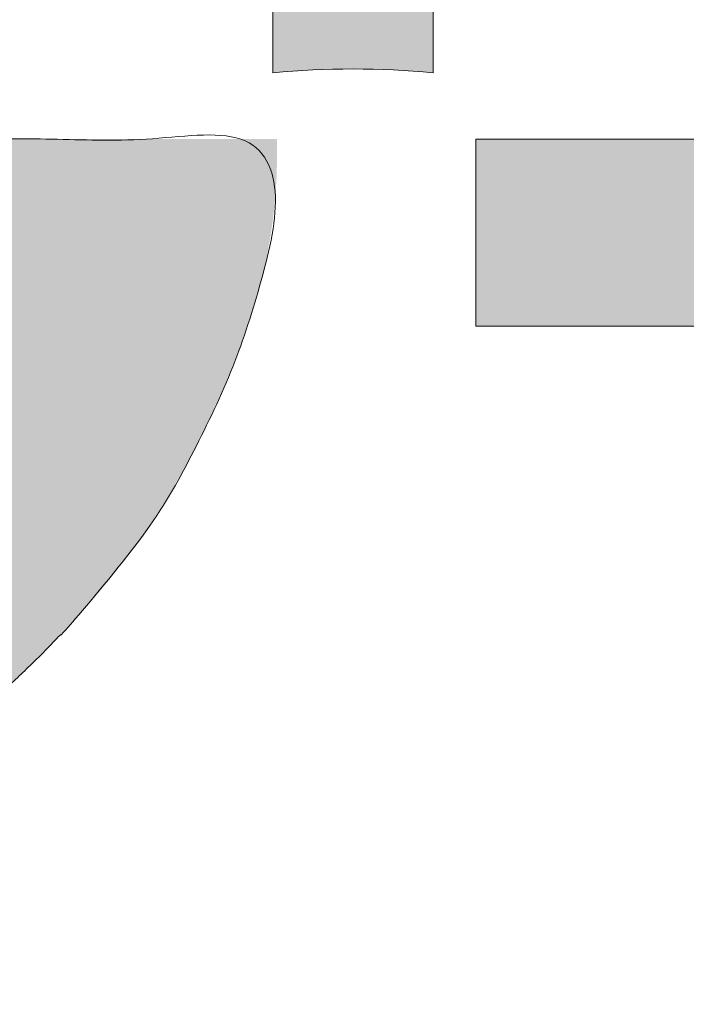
# Model space of a CAD drawing. Header units: inches. Extents: x -416 to -272, y -73 to 47.
# Tile 162 of 206: x -335.215 to -334.234, y -5.185 to -3.734. Entities that reach past the tile are written whole.
import ezdxf

# ---------------------------------------------------------------- set-up
doc = ezdxf.new("R2010")
doc.units = ezdxf.units.IN
doc.header["$LTSCALE"] = 32
doc.header["$MEASUREMENT"] = 0
doc.header["$PDMODE"] = 1
doc.header["$PDSIZE"] = -2
doc.linetypes.add('Dash Style-1', pattern=[0.083328, 0.041656, -0.041672])
for name, color, linetype, lineweight in [('Black', 7, 'Continuous', 18), ('DashLine', 7, 'Continuous', 13), ('DashLineFill', 7, 'Dash Style-1', 13), ('Drawing', 7, 'Continuous', 18), ('Leg_Locator', 7, 'Continuous', 13), ('Metal-DeskStructure', 7, 'Continuous', 13), ('None', 7, 'Continuous', 18), ('SolidLine', 7, 'Continuous', 15), ('Wood_1-H', 7, 'Continuous', 13)]:
    doc.layers.add(name, color=color, linetype=linetype, lineweight=lineweight)
doc.layers.add('Metal-Leg', color=7, linetype='Continuous', lineweight=18, true_color=0x4c4c4c)
pattern_1 = [(45, (0, 0), (-1.61301565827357, 1.935715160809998), []), (45, (-1.0608, 1.0608), (-0.4723460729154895, 0.4167612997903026), [])]

# ---------------------------------------------------------------- blocks, each defined once
blk = doc.blocks.new('1BRPFY-Leg_Plate (2D)')
at = {"layer": 'DashLineFill', "linetype": 'Continuous', "lineweight": 13}
h = blk.add_hatch(dxfattribs=at)
h.set_pattern_fill('Steel', color=253, style=0, pattern_type=2)
h.set_pattern_definition(pattern_1)
edge = h.paths.add_edge_path()
edge.add_arc((-1.704724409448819, 1.704724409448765), 0.1259842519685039, 90, 180, ccw=False)
edge.add_line((-1.704724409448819, 1.830708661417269), (1.704724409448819, 1.830708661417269))
edge.add_arc((1.704724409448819, 1.704724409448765), 0.1259842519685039, 0, 90, ccw=False)
edge.add_line((1.830708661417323, 1.704724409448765), (1.830708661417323, -1.704724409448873))
edge.add_arc((1.704724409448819, -1.704724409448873), 0.125984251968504, -89.99999999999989, 1.1368683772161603e-13, ccw=False)
edge.add_line((1.704724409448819, -1.830708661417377), (-1.704724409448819, -1.830708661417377))
edge.add_arc((-1.704724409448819, -1.704724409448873), 0.125984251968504, 180, 269.99999999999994, ccw=False)
edge.add_line((-1.830708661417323, -1.704724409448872), (-1.830708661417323, 1.704724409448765))
at = {"layer": 'SolidLine', "linetype": 'Continuous', "lineweight": 5}
blk.add_point((0, -5.371031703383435e-14), dxfattribs=at)
blk = doc.blocks.new('1BRPX8-Util_Bkt_Lg-F (2D)')
at = {"layer": 'DashLineFill', "linetype": 'Continuous', "lineweight": 13}
h = blk.add_hatch(dxfattribs=at)
h.set_pattern_fill('Steel', color=253, style=0, pattern_type=2)
h.set_pattern_definition(pattern_1)
edge = h.paths.add_edge_path()
edge.add_line((-4.468503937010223, 7.539370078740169), (-2.421259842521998, 7.539370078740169))
edge.add_line((-2.421259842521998, 7.539370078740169), (-2.421259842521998, 7.917322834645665))
edge.add_arc((-2.303149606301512, 7.91732283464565), 0.1181102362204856, 90.0000000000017, 179.9999999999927, ccw=False)
edge.add_line((-2.303149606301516, 8.035433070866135), (2.303149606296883, 8.035433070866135))
edge.add_arc((2.30314960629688, 7.917322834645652), 0.1181102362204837, 6.423306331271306e-12, 89.99999999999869, ccw=False)
edge.add_line((2.421259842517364, 7.917322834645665), (2.421259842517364, 7.539370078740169))
edge.add_line((2.421259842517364, 7.539370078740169), (4.46850393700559, 7.539370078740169))
edge.add_line((4.46850393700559, 7.539370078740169), (4.46850393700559, 7.405511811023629))
edge.add_line((4.46850393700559, 7.405511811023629), (3.129921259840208, 7.405511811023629))
edge.add_line((3.129921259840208, 7.405511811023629), (3.129921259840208, -2.011811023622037))
edge.add_line((3.129921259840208, -2.011811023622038), (4.46850393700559, -2.011811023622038))
edge.add_line((4.46850393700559, -2.011811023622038), (4.46850393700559, -2.145669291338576))
edge.add_line((4.46850393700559, -2.145669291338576), (2.421259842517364, -2.145669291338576))
edge.add_line((2.421259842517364, -2.145669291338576), (2.421259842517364, -2.523622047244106))
edge.add_arc((2.303149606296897, -2.523622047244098), 0.1181102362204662, 269.9999999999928, 359.9999999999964, ccw=False)
edge.add_line((2.303149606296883, -2.641732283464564), (-2.303149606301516, -2.641732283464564))
edge.add_arc((-2.303149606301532, -2.523622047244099), 0.1181102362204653, 180.0000000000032, 270.0000000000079, ccw=False)
edge.add_line((-2.421259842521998, -2.523622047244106), (-2.421259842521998, -2.145669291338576))
edge.add_line((-2.421259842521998, -2.145669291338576), (-4.468503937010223, -2.145669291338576))
edge.add_line((-4.468503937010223, -2.145669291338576), (-4.468503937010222, -2.011811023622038))
edge.add_line((-4.468503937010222, -2.011811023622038), (-3.129921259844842, -2.011811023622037))
edge.add_line((-3.129921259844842, -2.011811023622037), (-3.129921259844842, 7.405511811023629))
edge.add_line((-3.129921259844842, 7.405511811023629), (-4.468503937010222, 7.405511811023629))
edge.add_line((-4.468503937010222, 7.405511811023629), (-4.468503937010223, 7.539370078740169))
at = {"layer": 'SolidLine', "flags": 128}
for points in [[(-0.4952337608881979, -0.3133033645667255), (-0.4571237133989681, -0.3361456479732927), (-0.4214361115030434, -0.362613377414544), (-0.3885146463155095, -0.3924516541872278), (-0.3586763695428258, -0.4253731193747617), (-0.3322086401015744, -0.4610607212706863), (-0.3093663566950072, -0.4991707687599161), (-0.290369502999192, -0.5393362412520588), (-0.2754010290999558, -0.5811703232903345), (-0.2646050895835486, -0.6242701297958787), (-0.2580856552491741, -0.6682205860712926), (-0.2559055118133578, -0.7125984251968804), (-0.2580856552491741, -0.7569762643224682), (-0.2646050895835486, -0.8009267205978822), (-0.2754010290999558, -0.8440265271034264), (-0.290369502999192, -0.8858606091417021), (-0.3093663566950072, -0.9260260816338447), (-0.3322086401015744, -0.9641361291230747), (-0.3586763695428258, -0.999823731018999), (-0.3885146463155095, -1.032745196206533), (-0.4214361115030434, -1.062583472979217), (-0.4571237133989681, -1.089051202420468), (-0.4952337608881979, -1.111893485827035)], [(0.4952337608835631, -1.111893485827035), (0.4571237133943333, -1.089051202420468), (0.4214361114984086, -1.062583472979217), (0.3885146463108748, -1.032745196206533), (0.358676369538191, -0.999823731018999), (0.3322086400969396, -0.9641361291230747), (0.3093663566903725, -0.9260260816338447), (0.2903695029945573, -0.8858606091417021), (0.275401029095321, -0.8440265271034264), (0.2646050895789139, -0.8009267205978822), (0.2580856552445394, -0.7569762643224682), (0.2559055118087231, -0.7125984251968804), (0.2580856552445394, -0.6682205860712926), (0.2646050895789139, -0.6242701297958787), (0.275401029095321, -0.5811703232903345), (0.2903695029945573, -0.5393362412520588), (0.3093663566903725, -0.4991707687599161), (0.3322086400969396, -0.4610607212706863), (0.358676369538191, -0.4253731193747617), (0.3885146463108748, -0.3924516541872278), (0.4214361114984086, -0.362613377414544), (0.4571237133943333, -0.3361456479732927), (0.4952337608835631, -0.3133033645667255)]]:
    blk.add_lwpolyline(points, dxfattribs=at)
at = {"layer": 'SolidLine', "linetype": 'Continuous', "lineweight": 5}
blk.add_point((1.104977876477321e-14, -7.385168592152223e-14), dxfattribs=at)
blk = doc.blocks.new('Slate-LegBrace (2D)')
at = {"layer": 'DashLineFill', "linetype": 'Continuous', "lineweight": 13}
h = blk.add_hatch(dxfattribs=at)
h.set_pattern_fill('Steel', color=253, style=0, pattern_type=2)
h.set_pattern_definition(pattern_1)
edge = h.paths.add_edge_path()
edge.add_line((-2.199587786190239, -0.1351515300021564), (-1.374775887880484, -0.1351515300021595))
edge.add_arc((3.774758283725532e-15, -0.01355418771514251), 1.380142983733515, 185.0545920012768, 354.9454079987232)
edge.add_line((1.374775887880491, -0.13515153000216), (2.199718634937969, -0.1351515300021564))
edge.add_arc((6.542437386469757e-05, -0.01705725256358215), 2.202821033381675, 183.0731271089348, 356.92687289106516, ccw=False)
h = blk.add_hatch(dxfattribs=at)
h.set_pattern_fill('Steel', color=253, style=0, pattern_type=2)
h.set_pattern_definition(pattern_1)
edge = h.paths.add_edge_path()
edge.add_line((2.191696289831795, -0.2375138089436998), (1.463739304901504, -0.2375137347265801))
edge.add_arc((-6.542437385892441e-05, -0.01704129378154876), 1.480314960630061, 188.5652811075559, 351.4347188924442, ccw=False)
edge.add_line((-1.463870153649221, -0.2375137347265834), (-2.191827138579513, -0.2375138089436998))
edge.add_line((-2.191827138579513, -0.2375138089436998), (-2.199718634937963, -0.1351515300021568))
edge.add_line((-2.199718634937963, -0.1351515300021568), (-1.374775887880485, -0.1351515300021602))
edge.add_arc((2.886579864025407e-15, -0.01355418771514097), 1.380142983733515, 185.0545920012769, 354.9454079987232)
edge.add_line((1.37477588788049, -0.1351515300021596), (2.199587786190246, -0.1351515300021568))
edge.add_line((2.199587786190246, -0.1351515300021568), (2.191696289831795, -0.2375138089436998))
at = {"layer": 'DashLine', "linetype": 'Continuous', "lineweight": 5}
blk.add_point((-4.475859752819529e-14, 3.580687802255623e-14), dxfattribs=at)
at = {"layer": 'DashLineFill', "flags": 128}
for points in [[(2.191696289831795, -0.2375138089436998), (1.463739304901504, -0.2375137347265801, -0.860662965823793), (-1.463870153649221, -0.2375137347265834), (-2.191827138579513, -0.2375138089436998), (-2.199718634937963, -0.1351515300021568), (-1.374775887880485, -0.1351515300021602, 0.9154551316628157), (1.37477588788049, -0.1351515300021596), (2.199587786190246, -0.1351515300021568)], [(-2.199587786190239, -0.1351515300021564), (-1.374775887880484, -0.1351515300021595, 0.9154551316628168), (1.374775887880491, -0.13515153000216), (2.199718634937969, -0.1351515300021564, -0.9477524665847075)]]:
    blk.add_lwpolyline(points, format="xyb", close=True, dxfattribs=at)
blk = doc.blocks.new('TLLegSleeve (2D)')
at = {"layer": 'DashLineFill', "linetype": 'Continuous', "lineweight": 13}
h = blk.add_hatch(dxfattribs=at)
h.set_pattern_fill('Steel', color=253, style=0, pattern_type=2)
h.set_pattern_definition(pattern_1)
edge = h.paths.add_edge_path()
edge.add_line((1.08267716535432, 1.402343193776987), (1.08267716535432, 2.913385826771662))
edge.add_arc((-1.707523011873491e-13, 2.913385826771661), 1.08267716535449, 4.479377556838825e-14, 180)
edge.add_line((-1.082677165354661, 2.913385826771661), (-1.08267716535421, 1.402343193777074))
edge.add_arc((-1.332267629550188e-15, 2.886579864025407e-15), 1.771653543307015, 127.6698869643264, 412.330113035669)
edge.add_line((1.08267716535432, 1.402343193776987), (1.08267716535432, 1.402343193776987))
edge = h.paths.add_edge_path()
edge.add_arc((1.665334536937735e-15, 2.91338582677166), 0.7480314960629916, 0, 180, ccw=False)
edge.add_arc((1.665334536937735e-15, 2.91338582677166), 0.7480314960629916, 180, 360, ccw=False)
edge = h.paths.add_edge_path()
edge.add_arc((-1.723066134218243e-13, 9.149983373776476e-17), 1.437007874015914, 0, 180, ccw=False)
edge.add_arc((-1.723066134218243e-13, 5.70119602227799e-16), 1.437007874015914, 180, 360, ccw=False)
at = {"layer": 'DashLineFill', "flags": 128}
for points in [[(1.08267716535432, 1.402343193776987), (1.08267716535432, 2.913385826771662, 0.9999999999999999), (-1.082677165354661, 2.913385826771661), (-1.08267716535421, 1.402343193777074, 2.931618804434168), (1.08267716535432, 1.402343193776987)], [(-1.437007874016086, 3.308097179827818e-16, -0.9999999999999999), (1.437007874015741, 3.308097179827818e-16, -0.9999999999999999)]]:
    blk.add_lwpolyline(points, format="xyb", close=True, dxfattribs=at)
at = {"layer": 'DashLineFill', "linetype": 'Continuous', "lineweight": 5}
blk.add_point((-1.723206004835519e-13, 3.308097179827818e-16), dxfattribs=at)
blk = doc.blocks.new('Group-105')
at = {"layer": 'SolidLine', "flags": 128}
blk.add_lwpolyline([(61.27952755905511, -8.30708661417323, -0.414213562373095), (62.99212598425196, -6.594488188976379, -0.414213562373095), (64.70472440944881, -8.30708661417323, -0.414213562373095), (62.99212598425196, -10.01968503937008, -0.414213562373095)], format="xyb", close=True, dxfattribs=at)
at = {"layer": 'Wood_1-H', "color": 7}
for name in ['1BRPX8-Util_Bkt_Lg-F (2D)', 'TLLegSleeve (2D)', 'Slate-LegBrace (2D)', '1BRPFY-Leg_Plate (2D)']:
    blk.add_blockref(name, (62.99212598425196, -8.30708661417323), dxfattribs=at)
blk = doc.blocks.new('Group-49')
at = {"layer": 'Metal-DeskStructure', "color": 7, "flags": 128}
blk.add_lwpolyline([(0.8051100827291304, 0.3242076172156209), (0.6569804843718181, -0.1001143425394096), (0.9545622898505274, -0.1001143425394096)], close=True, dxfattribs=at)
at = {"layer": 'Metal-DeskStructure', "color": 7}
blk.add_open_spline([(1.174112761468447, -0.3918349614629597), (1.184693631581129, -0.4210075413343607), (1.168822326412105, -0.4369198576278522), (1.14501536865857, -0.439571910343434), (1.104014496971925, -0.439571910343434), (1.078886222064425, -0.4369198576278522), (1.066982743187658, -0.4329417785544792), (1.060369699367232, -0.4236595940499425), (1.057724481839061, -0.4170294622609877), (1.021353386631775, -0.3010040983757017), (0.9849822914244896, -0.1849787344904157), (0.807093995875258, -0.1849787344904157), (0.6292057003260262, -0.1849787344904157), (0.5941572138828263, -0.2996780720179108), (0.5591087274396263, -0.4143774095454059), (0.5564635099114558, -0.4210075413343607), (0.5498504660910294, -0.4302897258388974), (0.5379469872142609, -0.4369198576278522), (0.5141400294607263, -0.439571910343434), (0.477108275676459, -0.439571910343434), (0.4519787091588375, -0.4355938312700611), (0.4427204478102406, -0.4249856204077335), (0.4427204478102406, -0.4050952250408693), (0.4480108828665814, -0.3905089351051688), (0.5915119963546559, 0.0006630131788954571), (0.7350131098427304, 0.3918349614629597), (0.7376583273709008, 0.3971390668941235), (0.7469165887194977, 0.4037691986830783), (0.7627866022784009, 0.4077472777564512), (0.789238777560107, 0.4090720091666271), (0.8302396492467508, 0.4090720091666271), (0.8580131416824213, 0.4077472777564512), (0.8752070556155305, 0.4037691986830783), (0.8844653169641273, 0.3971390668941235), (0.8871105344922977, 0.3918349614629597), (1.030611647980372, 0), (1.174112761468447, -0.3918349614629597)], degree=2, knots=[0, 0, 0, 0.01595318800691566, 0.02392978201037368, 0.03190637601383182, 0.03938443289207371, 0.04686248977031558, 0.05434054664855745, 0.06181860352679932, 0.06181860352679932, 0.1891978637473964, 0.1891978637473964, 0.3755520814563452, 0.3755520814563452, 0.5011946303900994, 0.5011946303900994, 0.5086726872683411, 0.5161507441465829, 0.5236288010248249, 0.5311068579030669, 0.5385854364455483, 0.5460640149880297, 0.5535425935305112, 0.5610211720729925, 0.5610211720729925, 0.7618481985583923, 0.7618481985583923, 0.7647050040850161, 0.7675618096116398, 0.7704186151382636, 0.7732754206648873, 0.7763226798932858, 0.7793699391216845, 0.7824171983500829, 0.7854644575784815, 0.7854644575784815, 1, 1, 1], dxfattribs=at)
blk = doc.blocks.new('TL14_lower_leg (2D)')
at = {"layer": 'DashLine', "flags": 128}
blk.add_lwpolyline([(0.5273196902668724, -1.273062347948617), (0.3999985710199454, -1.318618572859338), (0.2688252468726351, -1.351475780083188), (0.135062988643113, -1.371317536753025), (1.777195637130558e-14, -1.377952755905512), (-0.1350629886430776, -1.371317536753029), (-0.2688252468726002, -1.351475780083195), (-0.3999985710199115, -1.318618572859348), (-0.5273196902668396, -1.27306234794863), (-0.6495624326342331, -1.215245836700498), (-0.7655495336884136, -1.14572584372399), (-0.8741639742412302, -1.065171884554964), (-0.9743597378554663, -0.9743597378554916), (-1.065171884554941, -0.8741639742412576), (-1.14572584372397, -0.7655495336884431), (-1.215245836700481, -0.6495624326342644), (-1.273062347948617, -0.5273196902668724), (-1.318618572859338, -0.3999985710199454), (-1.351475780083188, -0.2688252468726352), (-1.371317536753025, -0.1350629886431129), (-1.377952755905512, -1.783045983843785e-14), (-1.371317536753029, 0.1350629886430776)], dxfattribs=at)
at = {"layer": 'DashLine', "linetype": 'Continuous', "lineweight": 5}
blk.add_point((0, 0), dxfattribs=at)
at = {"layer": 'Metal-DeskStructure', "color": 7}
blk.add_blockref('Group-49', (0, 0), dxfattribs=at)
blk = doc.blocks.new('Group-50')
at = {"layer": 'DashLineFill', "linetype": 'Continuous', "lineweight": 13}
h = blk.add_hatch(dxfattribs=at)
h.set_pattern_fill('Steel', color=253, style=0, pattern_type=2)
h.set_pattern_definition(pattern_1)
h.paths.add_polyline_path([(-2.066929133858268, 1.397637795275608), (2.066929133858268, 1.397637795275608), (2.066929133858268, 0.1377952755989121), (2.106299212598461, 0.1377952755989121), (2.106299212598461, -0.1377952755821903), (2.066929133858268, -0.1377952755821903), (2.066929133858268, -5.275590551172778), (2.106299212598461, -5.275590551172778), (2.106299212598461, -5.55118110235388), (2.066929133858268, -5.55118110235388), (2.066929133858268, -5.82677165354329), (-2.066929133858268, -5.82677165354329), (-2.066929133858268, -5.55118110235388), (-2.106299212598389, -5.55118110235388), (-2.106299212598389, -5.275590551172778), (-2.066929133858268, -5.275590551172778), (-2.066929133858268, -0.1377952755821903), (-2.106299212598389, -0.1377952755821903), (-2.106299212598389, 0.1377952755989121), (-2.066929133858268, 0.1377952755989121)])
at = {"layer": 'SolidLine', "linetype": 'Continuous', "lineweight": 5}
blk.add_point((0, 0), dxfattribs=at)
blk = doc.blocks.new('TL14_upper_leg (2D)')
at = {"layer": 'DashLine', "flags": 128}
blk.add_lwpolyline([(0.5753267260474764, -1.076360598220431), (0.4670545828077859, -1.127569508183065), (0.3542844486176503, -1.167919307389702), (0.2381023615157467, -1.197021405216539), (0.1196272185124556, -1.214595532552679), (0, -1.22047244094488), (-0.1196272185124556, -1.214595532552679), (-0.2381023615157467, -1.197021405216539), (-0.3542844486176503, -1.167919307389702), (-0.4670545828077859, -1.127569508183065), (-0.5753267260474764, -1.076360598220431), (-0.6780581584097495, -1.01478574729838), (-0.7742595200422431, -0.9434379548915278), (-0.8630043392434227, -0.8630043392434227), (-0.9434379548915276, -0.7742595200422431), (-1.01478574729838, -0.6780581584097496), (-1.076360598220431, -0.5753267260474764), (-1.127569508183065, -0.467054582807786), (-1.167919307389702, -0.3542844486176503), (-1.197021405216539, -0.2381023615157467), (-1.214595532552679, -0.1196272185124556), (-1.22047244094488, 7.47323834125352e-17), (-1.214595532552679, 0.1196272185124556)], dxfattribs=at)
at = {"layer": 'Metal-Leg', "linetype": 'Continuous', "lineweight": 5}
blk.add_point((0, 0), dxfattribs=at)
at = {"layer": 'DashLine', "color": 7}
blk.add_blockref('Group-50', (0, 0), dxfattribs=at)
blk = doc.blocks.new('Group-51')
at = {"layer": 'DashLine'}
for p, q in [((0.0001991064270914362, -3.582677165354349), (0.0001991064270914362, -3.346456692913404)), ((-0.117911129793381, -3.700787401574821), (-0.3541316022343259, -3.700787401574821)), ((0.1183093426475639, -3.700787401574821), (0.3545298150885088, -3.700787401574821)), ((0.0001991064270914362, -3.818897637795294), (0.0001991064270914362, -4.055118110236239))]:
    blk.add_line(p, q, dxfattribs=at)
at = {"layer": 'DashLine', "flags": 128}
blk.add_lwpolyline([(-0.2557064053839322, -3.700787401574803), (-0.254474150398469, -3.675704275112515), (-0.2507892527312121, -3.650862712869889), (-0.2446871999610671, -3.626501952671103), (-0.2362267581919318, -3.602856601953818), (-0.2254894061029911, -3.580154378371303), (-0.2125785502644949, -3.558613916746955), (-0.1976185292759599, -3.538442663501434), (-0.180753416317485, -3.51983487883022), (-0.1621456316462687, -3.502969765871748), (-0.1419743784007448, -3.488009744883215), (-0.1204339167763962, -3.475098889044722), (-0.09773169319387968, -3.464361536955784), (-0.07408634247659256, -3.455901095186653), (-0.04972558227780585, -3.449799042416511), (-0.02488402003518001, -3.446114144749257), (0.0001991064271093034, -3.444881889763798), (0.02528223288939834, -3.446114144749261), (0.05012379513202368, -3.449799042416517), (0.07448455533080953, -3.455901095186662), (0.09812990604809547, -3.464361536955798), (0.1208321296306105, -3.475098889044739), (0.1423725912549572, -3.488009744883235), (0.1625438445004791, -3.50296976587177), (0.181151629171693, -3.519834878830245), (0.1980167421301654, -3.538442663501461), (0.2129767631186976, -3.558613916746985), (0.2258876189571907, -3.580154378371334), (0.2366249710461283, -3.60285660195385), (0.2450854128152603, -3.626501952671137), (0.2511874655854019, -3.650862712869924), (0.2548723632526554, -3.67570427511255), (0.2561046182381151, -3.700787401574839), (0.2548723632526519, -3.725870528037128), (0.251187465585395, -3.750712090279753), (0.24508541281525, -3.775072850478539), (0.2366249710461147, -3.798718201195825), (0.2258876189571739, -3.82142042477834), (0.2129767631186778, -3.842960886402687), (0.1980167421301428, -3.863132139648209), (0.1811516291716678, -3.881739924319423), (0.1625438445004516, -3.898605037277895), (0.1423725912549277, -3.913565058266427), (0.1208321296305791, -3.926475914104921), (0.09812990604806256, -3.937213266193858), (0.07448455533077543, -3.94567370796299), (0.05012379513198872, -3.951775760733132), (0.02528223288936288, -3.955460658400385), (0.0001991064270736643, -3.956692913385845), (-0.02488402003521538, -3.955460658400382), (-0.04972558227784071, -3.951775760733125), (-0.07408634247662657, -3.94567370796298), (-0.09773169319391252, -3.937213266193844), (-0.1204339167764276, -3.926475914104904), (-0.1419743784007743, -3.913565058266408), (-0.1621456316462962, -3.898605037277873), (-0.1807534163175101, -3.881739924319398), (-0.1976185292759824, -3.863132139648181), (-0.2125785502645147, -3.842960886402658), (-0.2254894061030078, -3.821420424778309), (-0.2362267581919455, -3.798718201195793), (-0.2446871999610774, -3.775072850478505), (-0.250789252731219, -3.750712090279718), (-0.2544741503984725, -3.725870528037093)], close=True, dxfattribs=at)
blk = doc.blocks.new('1BRPT9-Bracket (2D)')
at = {"layer": 'DashLineFill', "linetype": 'Continuous', "lineweight": 13}
h = blk.add_hatch(dxfattribs=at)
h.set_pattern_fill('Steel', color=253, style=0, pattern_type=2)
h.set_pattern_definition(pattern_1)
edge = h.paths.add_edge_path()
edge.add_line((-2.32206875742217, -8.74015748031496), (-2.32206875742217, 8.740157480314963))
edge.add_line((-2.32206875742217, 8.740157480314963), (1.677931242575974, 8.740157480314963))
edge.add_arc((1.677931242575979, 8.488188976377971), 0.2519685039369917, -3.979039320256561e-12, 90.0000000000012, ccw=False)
edge.add_line((1.929899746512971, 8.488188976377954), (1.929899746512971, 7.480314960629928))
edge.add_line((1.929899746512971, 7.480314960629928), (2.323600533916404, 7.461135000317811))
edge.add_line((2.323600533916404, 7.461135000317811), (2.323600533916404, -7.480314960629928))
edge.add_line((2.323600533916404, -7.480314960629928), (1.929899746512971, -7.480314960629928))
edge.add_line((1.929899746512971, -7.480314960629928), (1.929899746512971, -8.488188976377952))
edge.add_arc((1.677931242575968, -8.488188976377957), 0.2519685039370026, -90.00000000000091, 1.0800249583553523e-12, ccw=False)
edge.add_line((1.677931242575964, -8.74015748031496), (-2.32206875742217, -8.74015748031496))
at = {"layer": 'DashLineFill', "linetype": 'Continuous', "lineweight": 5}
blk.add_point((0.0001991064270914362, -3.700787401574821), dxfattribs=at)
at = {"layer": 'Metal-DeskStructure', "color": 7}
blk.add_blockref('Group-51', (0, 0), dxfattribs=at)
blk = doc.blocks.new('Group-73')
at = {"layer": 'Metal-DeskStructure', "linetype": 'Continuous', "lineweight": 0, "true_color": 0xff0000}
for points in [[(-1.696691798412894, -1.274606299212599), (-1.696691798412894, 1.274606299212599), (-1.352203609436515, 1.274606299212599), (-1.352203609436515, -0.9990157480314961), (-0.1809437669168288, -0.9990157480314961), (-0.1809437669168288, -1.274606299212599)], [(1.696691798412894, -0.9301181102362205), (1.696691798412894, -1.274606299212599), (0.1120461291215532, -1.274606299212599), (0.1117940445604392, -1.244883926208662), (0.1126520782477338, -1.21546436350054), (0.1146202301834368, -1.186347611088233), (0.1176985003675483, -1.15753366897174), (0.1218868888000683, -1.129022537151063), (0.1271853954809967, -1.1008142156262), (0.1335940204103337, -1.072908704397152), (0.1411127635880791, -1.045306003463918), (0.1549813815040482, -1.000302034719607), (0.1707507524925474, -0.9557186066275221), (0.1884208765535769, -0.9115557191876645), (0.2079917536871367, -0.8678133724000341), (0.2294633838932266, -0.8244915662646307), (0.2528357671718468, -0.7815903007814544), (0.2781089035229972, -0.7391095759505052), (0.3052827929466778, -0.6970493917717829), (0.3357030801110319, -0.6545855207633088), (0.3707154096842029, -0.6108937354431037), (0.4103197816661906, -0.5659740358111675), (0.4545161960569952, -0.5198264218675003), (0.5033046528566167, -0.4724508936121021), (0.556685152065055, -0.4238474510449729), (0.6146576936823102, -0.3740160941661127), (0.6772222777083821, -0.3229568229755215), (0.7737142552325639, -0.2345473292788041), (0.8618799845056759, -0.1517895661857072), (0.941719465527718, -0.07468353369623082), (1.013232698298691, -0.003229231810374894), (1.076419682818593, 0.06257333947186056), (1.131280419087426, 0.1227241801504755), (1.177814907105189, 0.17722329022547), (1.216023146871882, 0.226070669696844), (1.247940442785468, 0.2720417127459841), (1.275602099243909, 0.3179118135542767), (1.299008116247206, 0.3636809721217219), (1.318158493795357, 0.4093491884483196), (1.333053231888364, 0.4549164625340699), (1.343692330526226, 0.5003827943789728), (1.350075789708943, 0.5457481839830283), (1.352203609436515, 0.5910126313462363), (1.350445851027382, 0.633224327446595), (1.345172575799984, 0.6737371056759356), (1.33638378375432, 0.7125509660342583), (1.32407947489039, 0.7496659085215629), (1.308259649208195, 0.7850819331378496), (1.288924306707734, 0.8187990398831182), (1.266073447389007, 0.8508172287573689), (1.239707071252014, 0.8811364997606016), (1.21053162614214, 0.9087644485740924), (1.179253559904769, 0.9327086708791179), (1.1458728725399, 0.9529691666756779), (1.110389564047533, 0.9695459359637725), (1.072803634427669, 0.9824389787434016), (1.033115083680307, 0.9916482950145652), (0.9913239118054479, 0.9971738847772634), (0.9474301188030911, 0.9990157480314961), (0.9007274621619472, 0.9970140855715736), (0.8564301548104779, 0.9910090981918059), (0.814538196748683, 0.9810007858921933), (0.7750515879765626, 0.9669891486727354), (0.7379703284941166, 0.9489741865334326), (0.7032944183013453, 0.9269558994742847), (0.6710238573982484, 0.9009342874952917), (0.6411586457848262, 0.8709093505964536), (0.6142706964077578, 0.8373520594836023), (0.5909319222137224, 0.8007333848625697), (0.5711423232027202, 0.7610533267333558), (0.5549018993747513, 0.7183118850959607), (0.5422106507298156, 0.6725090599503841), (0.5330685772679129, 0.6236448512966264), (0.5274756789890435, 0.5717192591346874), (0.5254319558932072, 0.516732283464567), (0.1809437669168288, 0.5856299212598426), (0.1914063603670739, 0.6671096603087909), (0.2071842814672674, 0.7436104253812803), (0.2282775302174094, 0.8151322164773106), (0.2546861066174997, 0.8816750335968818), (0.2864100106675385, 0.943238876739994), (0.3234492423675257, 0.9998237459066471), (0.3658038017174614, 1.051429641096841), (0.4134736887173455, 1.098056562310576), (0.4659542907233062, 1.139435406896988), (0.5227409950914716, 1.175297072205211), (0.5838338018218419, 1.205641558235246), (0.6492327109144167, 1.230468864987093), (0.7189377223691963, 1.249778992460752), (0.7929488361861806, 1.263571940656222), (0.8712660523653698, 1.271847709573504), (0.9538893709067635, 1.274606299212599), (1.037496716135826, 1.271486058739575), (1.116612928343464, 1.262125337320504), (1.191238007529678, 1.246524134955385), (1.261371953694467, 1.22468245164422), (1.327014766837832, 1.196600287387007), (1.388166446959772, 1.162277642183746), (1.444826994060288, 1.121714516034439), (1.496996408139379, 1.074910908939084), (1.543800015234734, 1.023481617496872), (1.584363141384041, 0.9690414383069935), (1.618685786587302, 0.9115903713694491), (1.646767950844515, 0.8511284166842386), (1.66860963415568, 0.7876555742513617), (1.684210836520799, 0.7211718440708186), (1.69357155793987, 0.6516772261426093), (1.696691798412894, 0.5791717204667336), (1.695766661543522, 0.5418296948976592), (1.692991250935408, 0.5046222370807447), (1.688365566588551, 0.46754934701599), (1.681889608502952, 0.4306110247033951), (1.67356337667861, 0.3938072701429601), (1.663386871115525, 0.3571380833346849), (1.651360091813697, 0.3206034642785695), (1.637483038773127, 0.284203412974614), (1.621452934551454, 0.2476351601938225), (1.602967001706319, 0.2105959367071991), (1.582025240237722, 0.1730857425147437), (1.558627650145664, 0.1351045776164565), (1.532774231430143, 0.09665244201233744), (1.50446498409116, 0.05772933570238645), (1.473699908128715, 0.01833525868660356), (1.440479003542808, -0.02152978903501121), (1.403490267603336, -0.06341332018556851), (1.361421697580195, -0.108862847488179), (1.314273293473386, -0.1578783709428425), (1.262045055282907, -0.2104598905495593), (1.20473698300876, -0.2666074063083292), (1.142349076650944, -0.3263209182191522), (1.07488133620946, -0.3896004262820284), (1.002333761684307, -0.4564459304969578), (0.939382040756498, -0.5112058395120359), (0.8829399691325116, -0.5613736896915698), (0.8330075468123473, -0.6069494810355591), (0.789584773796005, -0.6479332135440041), (0.7526716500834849, -0.6843248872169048), (0.7222681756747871, -0.716124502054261), (0.6983743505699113, -0.7433320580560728), (0.6809901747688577, -0.7659475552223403), (0.6671720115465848, -0.7862922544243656), (0.6539762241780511, -0.8066874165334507), (0.6414028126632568, -0.8271330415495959), (0.6294517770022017, -0.8476291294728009), (0.6181231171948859, -0.8681756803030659), (0.6074168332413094, -0.8887726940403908), (0.5973329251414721, -0.9094201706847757), (0.5878713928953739, -0.9301181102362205)]]:
    blk.add_hatch(color=1, dxfattribs=at).paths.add_polyline_path(points)
at = {"layer": 'Metal-DeskStructure', "color": 7, "flags": 128}
blk.add_lwpolyline([(-1.696691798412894, -1.274606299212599), (-1.696691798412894, 1.274606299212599), (-1.352203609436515, 1.274606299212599), (-1.352203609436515, -0.9990157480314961), (-0.1809437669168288, -0.9990157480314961), (-0.1809437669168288, -1.274606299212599)], close=True, dxfattribs=at)
at = {"layer": 'Metal-DeskStructure', "color": 7}
blk.add_open_spline([(1.696691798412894, -0.9301181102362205), (1.696691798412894, -1.102362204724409), (1.696691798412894, -1.274606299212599), (0.9043689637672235, -1.274606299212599), (0.1120461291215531, -1.274606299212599), (0.1088175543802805, -1.155111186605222), (0.1411127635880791, -1.045306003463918), (0.192785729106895, -0.8644490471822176), (0.4177798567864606, -0.5296497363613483), (0.6772222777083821, -0.3229568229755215), (1.079842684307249, 0.04198461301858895), (1.352203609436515, 0.410156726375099), (1.352203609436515, 0.763257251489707), (1.127210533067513, 0.999015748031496), (0.7558087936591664, 0.999015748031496), (0.5265084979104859, 0.742802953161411), (0.5254319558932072, 0.516732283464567), (0.353187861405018, 0.5511811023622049), (0.1809437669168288, 0.5856299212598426), (0.2121634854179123, 0.9215068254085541), (0.614783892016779, 1.274606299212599), (1.297301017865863, 1.274606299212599), (1.696691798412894, 0.8752155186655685), (1.696691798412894, 0.4295344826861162), (1.57827427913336, 0.1388723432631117), (1.302683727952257, -0.1819319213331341), (1.002333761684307, -0.4564459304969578), (0.737507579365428, -0.6846696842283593), (0.6244727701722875, -0.8472254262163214), (0.5878713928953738, -0.9301181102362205), (1.142281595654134, -0.9301181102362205), (1.696691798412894, -0.9301181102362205)], degree=2, knots=[0, 0, 0, 0.02128628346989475, 0.02128628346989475, 0.1192031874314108, 0.1192031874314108, 0.1339760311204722, 0.1339760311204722, 0.1582533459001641, 0.1825306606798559, 0.1825306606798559, 0.2223012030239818, 0.2620717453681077, 0.2999486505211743, 0.3378255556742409, 0.3781971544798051, 0.4185687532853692, 0.4185687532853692, 0.4499368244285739, 0.4499368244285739, 0.5101754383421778, 0.5704140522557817, 0.6314176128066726, 0.6924211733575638, 0.7232558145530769, 0.75409045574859, 0.7849250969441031, 0.7849250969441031, 0.8114174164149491, 0.8379097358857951, 0.8379097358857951, 1, 1, 1], dxfattribs=at)
blk = doc.blocks.new('SlateLegLocator-L2')
at = {"color": 255, "linetype": 'Dash Style-1', "lineweight": 5}
blk.add_wipeout([(-2.106299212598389, 1.3779527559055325), (2.10629921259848, 1.3779527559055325), (2.10629921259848, -5.807086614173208), (-2.106299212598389, -5.807086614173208)], dxfattribs=at).dxf.layer = 'Black'
at = {"layer": 'Leg_Locator', "linetype": 'Continuous', "lineweight": 0, "true_color": 0xff0000}
h = blk.add_hatch(color=1, dxfattribs=at)
edge = h.paths.add_edge_path()
edge.add_line((4.475859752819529e-14, -5.0275590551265), (-0.4794678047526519, -3.866141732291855))
edge.add_line((-0.4794678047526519, -3.866141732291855), (-0.1181102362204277, -3.866141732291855))
edge.add_line((-0.1181102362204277, -3.866141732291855), (-0.1181102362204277, -1.37222430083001))
edge.add_arc((4.476974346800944e-14, -0.1574803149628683), 1.220472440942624, 264.4465558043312, 275.5534441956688)
edge.add_line((0.1181102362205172, -1.37222430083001), (0.1181102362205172, -3.866141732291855))
edge.add_line((0.1181102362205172, -3.866141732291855), (0.4794678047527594, -3.866141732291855))
edge.add_line((0.4794678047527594, -3.866141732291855), (4.474198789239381e-14, -5.0275590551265))
at = {"layer": 'Black', "linetype": 'Continuous', "lineweight": 5}
blk.add_point((0, 0), dxfattribs=at)
at = {"layer": 'Leg_Locator', "flags": 128}
blk.add_lwpolyline([(4.475859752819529e-14, -5.0275590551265), (-0.4794678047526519, -3.866141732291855), (-0.1181102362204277, -3.866141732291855), (-0.1181102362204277, -1.37222430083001, 0.04850091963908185), (0.1181102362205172, -1.37222430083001), (0.1181102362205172, -3.866141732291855), (0.4794678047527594, -3.866141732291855)], format="xyb", close=True, dxfattribs=at)
at = {"layer": 'Metal-DeskStructure', "color": 7}
blk.add_blockref('Group-73', (0, 0), dxfattribs=at)
blk = doc.blocks.new('Group-106')
at = {"layer": 'None', "color": 7, "rotation": 180}
blk.add_blockref('1BRPT9-Bracket (2D)', (62.99212598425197, -12.00787401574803), dxfattribs=at)
at = {"layer": 'None', "color": 7}
for name in ['1BRPFY-Leg_Plate (2D)', 'TL14_upper_leg (2D)', 'TL14_lower_leg (2D)']:
    blk.add_blockref(name, (62.99212598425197, -8.30708661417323), dxfattribs=at)
blk.add_blockref('SlateLegLocator-L2', (62.99212598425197, -8.30708661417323), dxfattribs=at)
blk = doc.blocks.new('Group-107')
at = {"layer": 'None'}
blk.add_blockref('Group-105', (0, 0), dxfattribs=at)
blk.add_blockref('Group-106', (0, 0), dxfattribs=at)
blk = doc.blocks.new('SL Credenza Desk (2D)-3')
at = {"layer": 'None'}
blk.add_blockref('Group-107', (0, 0), dxfattribs=at)
at = {"layer": 'Drawing', "color": 0, "flags": 1}
for tag in ['Tag', 'Catalog', 'Option1', 'Option2', 'Option3', 'Option4', 'Option5', 'Option6', 'Option7', 'Option8', 'Option9', 'Option10', 'Option11', 'Option12', 'Custom', 'FinishGroup', 'Discount', 'Item2', 'Item3', 'Item6', 'Item9', 'Item10', 'Item12', 'Item13', 'Item16', 'Item19', 'Item20', 'Item21', 'Item22', 'Item23', 'Item24', 'Item25', 'Item8', 'Item18', 'Item1', 'Item4', 'Item5', 'Item7', 'Item11', 'Item14', 'Item15', 'Item17']:
    blk.add_attdef(tag, (15.71916659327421, 1.485347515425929), '', height=0.007086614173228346, dxfattribs=at)
blk = doc.blocks.new('Group-108')
at = {"layer": 'Drawing', "rotation": 180}
blk.add_blockref('SL Credenza Desk (2D)-3', (87.72704060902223, 1.485347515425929), dxfattribs=at)
at = {"layer": 'Drawing', "color": 0, "flags": 1}
for tag in ['Tag', 'Catalog', 'Option1', 'Option2', 'Option3', 'Option4', 'Option5', 'Option6', 'Option7', 'Option8', 'Option9', 'Option10', 'Option11', 'Option12', 'Custom', 'FinishGroup', 'Discount', 'Item2', 'Item3', 'Item6', 'Item9', 'Item10', 'Item12', 'Item13', 'Item16', 'Item19', 'Item20', 'Item21', 'Item22', 'Item23', 'Item24', 'Item25', 'Item8', 'Item18', 'Item1', 'Item4', 'Item5', 'Item7', 'Item11', 'Item14', 'Item15', 'Item17']:
    blk.add_attdef(tag, (15.71916659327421, 1.485347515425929), '', height=0.007086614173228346, dxfattribs=at)

msp = doc.modelspace()

# ---------------------------------------------------------------- block references
at = {"layer": 'Drawing', "color": 7}
msp.add_blockref('Group-108', (-359.4593240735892, -14.97747349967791), dxfattribs=at)

doc.saveas('drawing.dxf')
